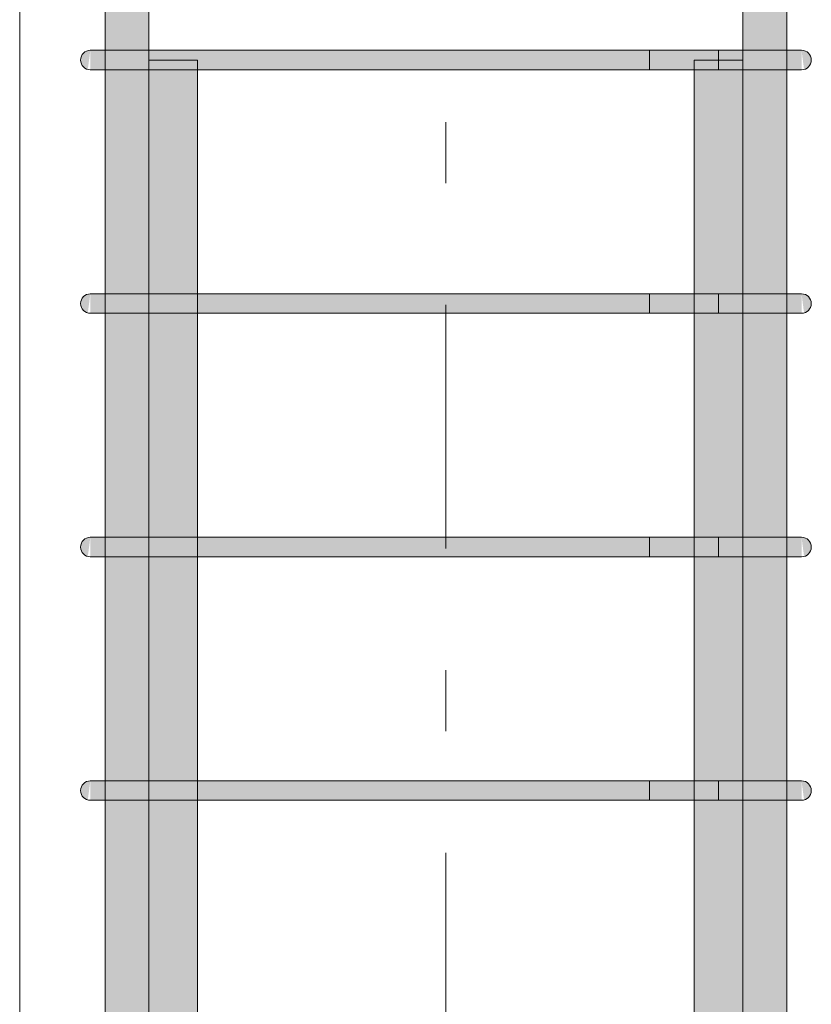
# Model space of a CAD drawing. Header units: millimetres. Extents: x -25607 to 9385, y 1894 to 10168.
# Tile 141 of 181: x 4009 to 4334, y 6432 to 6837. Entities that reach past the tile are written whole.
import ezdxf

# ---------------------------------------------------------------- set-up
doc = ezdxf.new("R2010")
doc.units = ezdxf.units.MM
doc.linetypes.add('Čára osnovy', pattern=[225, 100, -50, 25, -50])
for name, color, linetype, lineweight in [('S-COLS', 52, 'Continuous', 9), ('S-GRID', 1, 'Continuous', 5), ('S-RBAR', 171, 'Continuous', 5)]:
    doc.layers.add(name, color=color, linetype=linetype, lineweight=lineweight)

msp = doc.modelspace()

# ---------------------------------------------------------------- hatches: boundary and pattern name
at = {"layer": 'S-RBAR'}
h = msp.add_hatch(color=256, dxfattribs=at)
h.paths.add_polyline_path([(4062.49, 5870), (4062.49, 5916), (4044.49, 5916), (4044.49, 5870), (4058.44, 5870)])
h.paths.add_polyline_path([(4058.44, 5924), (4062.49, 5924), (4062.49, 6016), (4044.49, 6016), (4044.49, 5924), (4054.62, 5924)])
h.paths.add_polyline_path([(4054.62, 6024), (4062.49, 6024), (4062.49, 6116), (4044.49, 6116), (4044.49, 6024), (4054.29, 6024)])
h.paths.add_polyline_path([(4050.79, 6124), (4062.49, 6124), (4062.49, 6216), (4044.49, 6216), (4044.49, 6124), (4050.47, 6124)])
h.paths.add_polyline_path([(4062.49, 6224), (4062.49, 6316), (4044.49, 6316), (4044.49, 6224), (4058.44, 6224)])
h.paths.add_polyline_path([(4054.29, 6324), (4062.49, 6324), (4062.49, 6416), (4044.49, 6416), (4044.49, 6324), (4050.79, 6324)])
h.paths.add_polyline_path([(4062.49, 6424), (4062.49, 6516), (4044.49, 6516), (4044.49, 6424), (4058.44, 6424)])
h.paths.add_polyline_path([(4044.49, 6524), (4062.49, 6524), (4062.49, 6616), (4044.49, 6616), (4044.49, 6525.31)])
h.paths.add_polyline_path([(4058.44, 6624), (4062.49, 6624), (4062.49, 6716), (4044.49, 6716), (4044.49, 6624), (4054.62, 6624)])
h.paths.add_polyline_path([(4047.54, 6724), (4062.49, 6724), (4062.49, 6816), (4044.49, 6816), (4044.49, 6724)])
h.paths.add_polyline_path([(4062.49, 6824), (4062.49, 6916), (4044.49, 6916), (4044.49, 6824), (4058.44, 6824)])
h.paths.add_polyline_path([(4050.79, 6924), (4062.49, 6924), (4062.49, 7016), (4044.49, 7016), (4044.49, 6924), (4050.47, 6924)])
h.paths.add_polyline_path([(4047.54, 7024), (4062.49, 7024), (4062.49, 7116), (4044.49, 7116), (4044.49, 7024)])
h.paths.add_polyline_path([(4062.49, 7124), (4062.49, 7216), (4044.49, 7216), (4044.49, 7124), (4058.44, 7124)])
h.paths.add_polyline_path([(4054.62, 7224), (4062.49, 7224), (4062.49, 7316), (4044.49, 7316), (4044.49, 7224), (4054.29, 7224)])
h.paths.add_polyline_path([(4054.29, 7324), (4062.49, 7324), (4062.49, 7416), (4044.49, 7416), (4044.49, 7324), (4050.79, 7324)])
h.paths.add_polyline_path([(4044.49, 7424), (4062.49, 7424), (4062.49, 7516), (4044.49, 7516), (4044.49, 7467.64)])
h.paths.add_polyline_path([(4047.54, 7524), (4062.49, 7524), (4062.49, 7616), (4044.49, 7616), (4044.49, 7524)])
h.paths.add_polyline_path([(4050.79, 7624), (4062.49, 7624), (4062.49, 7716), (4044.49, 7716), (4044.49, 7624), (4050.47, 7624)])
h.paths.add_polyline_path([(4062.49, 7724), (4062.49, 7816), (4044.49, 7816), (4044.49, 7724), (4058.44, 7724)])
h.paths.add_polyline_path([(4050.79, 7824), (4062.49, 7824), (4062.49, 7916), (4044.49, 7916), (4044.49, 7824), (4050.47, 7824)])
h.paths.add_polyline_path([(4058.44, 7924), (4062.49, 7924), (4062.49, 8016), (4044.49, 8016), (4044.49, 7924), (4054.62, 7924)])
h.paths.add_polyline_path([(4062.49, 8024), (4062.49, 8116), (4044.49, 8116), (4044.49, 8024), (4058.44, 8024)])
h.paths.add_polyline_path([(4062.49, 8124), (4062.49, 8216), (4044.49, 8216), (4044.49, 8124), (4058.44, 8124)])
h.paths.add_polyline_path([(4050.47, 8224), (4062.49, 8224), (4062.49, 8316), (4044.49, 8316), (4044.49, 8224), (4047.54, 8224)])
h.paths.add_polyline_path([(4054.62, 8324), (4062.49, 8324), (4062.49, 8416), (4044.49, 8416), (4044.49, 8324), (4054.29, 8324)])
h.paths.add_polyline_path([(4047.54, 8424), (4062.49, 8424), (4062.49, 8516), (4044.49, 8516), (4044.49, 8424)])
h.paths.add_polyline_path([(4047.54, 8524), (4062.49, 8524), (4062.49, 8616), (4044.49, 8616), (4044.49, 8524)])
h.paths.add_polyline_path([(4054.62, 8624), (4062.49, 8624), (4062.49, 8660), (4044.49, 8660), (4044.49, 8624), (4054.29, 8624)])
h = msp.add_hatch(color=256, dxfattribs=at)
h.paths.add_polyline_path([(4324.39, 5870), (4324.39, 5916), (4312.06, 5916), (4312.06, 5870), (4313.87, 5870)])
h.paths.add_polyline_path([(4321.34, 5924), (4324.39, 5924), (4324.39, 6016), (4306.39, 6016), (4306.39, 5986.34), (4312.06, 5986.34), (4312.06, 5924), (4318.1, 5924)])
h.paths.add_polyline_path([(4321.34, 6024), (4324.39, 6024), (4324.39, 6116), (4306.39, 6116), (4306.39, 6024), (4318.1, 6024)])
h.paths.add_polyline_path([(4324.39, 6124), (4324.39, 6216), (4306.39, 6216), (4306.39, 6124), (4321.34, 6124)])
h.paths.add_polyline_path([(4306.39, 6224), (4324.39, 6224), (4324.39, 6316), (4306.39, 6316), (4306.39, 6303.59)])
h.paths.add_polyline_path([(4324.39, 6324), (4324.39, 6416), (4306.39, 6416), (4306.39, 6324), (4321.34, 6324)])
h.paths.add_polyline_path([(4313.87, 6424), (4324.39, 6424), (4324.39, 6516), (4306.39, 6516), (4306.39, 6424), (4310.44, 6424)])
h.paths.add_polyline_path([(4324.39, 6524), (4324.39, 6616), (4306.39, 6616), (4306.39, 6524), (4321.34, 6524)])
h.paths.add_polyline_path([(4324.39, 6624), (4324.39, 6716), (4306.39, 6716), (4306.39, 6624), (4321.34, 6624)])
h.paths.add_polyline_path([(4306.39, 6724), (4324.39, 6724), (4324.39, 6816), (4306.39, 6816), (4306.39, 6747.04)])
h.paths.add_polyline_path([(4324.39, 6824), (4324.39, 6916), (4306.39, 6916), (4306.39, 6824), (4321.34, 6824)])
h.paths.add_polyline_path([(4324.39, 6924), (4324.39, 7016), (4306.39, 7016), (4306.39, 6924), (4321.34, 6924)])
h.paths.add_polyline_path([(4324.39, 7024), (4324.39, 7116), (4306.39, 7116), (4306.39, 7024), (4321.34, 7024)])
h.paths.add_polyline_path([(4324.39, 7124), (4324.39, 7216), (4306.39, 7216), (4306.39, 7124), (4321.34, 7124)])
h.paths.add_polyline_path([(4306.39, 7224), (4324.39, 7224), (4324.39, 7316), (4306.39, 7316), (4306.39, 7301.34)])
h.paths.add_polyline_path([(4324.39, 7324), (4324.39, 7416), (4306.39, 7416), (4306.39, 7324), (4321.34, 7324)])
h.paths.add_polyline_path([(4314.27, 7424), (4324.39, 7424), (4324.39, 7516), (4306.39, 7516), (4306.39, 7424), (4313.87, 7424)])
h.paths.add_polyline_path([(4314.27, 7524), (4324.39, 7524), (4324.39, 7616), (4306.39, 7616), (4306.39, 7524), (4313.87, 7524)])
h.paths.add_polyline_path([(4324.39, 7624), (4324.39, 7716), (4306.39, 7716), (4306.39, 7624), (4321.34, 7624)])
h.paths.add_polyline_path([(4306.39, 7724), (4324.39, 7724), (4324.39, 7816), (4306.39, 7816), (4306.39, 7744.79)])
h.paths.add_polyline_path([(4324.39, 7824), (4324.39, 7916), (4306.39, 7916), (4306.39, 7824), (4321.34, 7824)])
h.paths.add_polyline_path([(4324.39, 7924), (4324.39, 8016), (4306.39, 8016), (4306.39, 7924), (4321.34, 7924)])
h.paths.add_polyline_path([(4310.44, 8024), (4324.39, 8024), (4324.39, 8116), (4306.39, 8116), (4306.39, 8024)])
h.paths.add_polyline_path([(4324.39, 8124), (4324.39, 8216), (4306.39, 8216), (4306.39, 8124), (4321.34, 8124)])
h.paths.add_polyline_path([(4324.39, 8224), (4324.39, 8316), (4306.39, 8316), (4306.39, 8224), (4321.34, 8224)])
h.paths.add_polyline_path([(4324.39, 8324), (4324.39, 8416), (4306.39, 8416), (4306.39, 8324), (4321.34, 8324)])
h.paths.add_polyline_path([(4318.1, 8424), (4324.39, 8424), (4324.39, 8516), (4306.39, 8516), (4306.39, 8424), (4314.27, 8424)])
h.paths.add_polyline_path([(4314.27, 8524), (4324.39, 8524), (4324.39, 8616), (4306.39, 8616), (4306.39, 8524), (4313.87, 8524)])
h.paths.add_polyline_path([(4324.39, 8624), (4324.39, 8660), (4306.39, 8660), (4306.39, 8624), (4321.34, 8624)])
for points in [[(4037.41, 6816.14), (4038.44, 6824), (4036.44, 6823.46), (4034.98, 6822), (4034.44, 6820), (4034.98, 6818), (4036.44, 6816.54)], [(4038.44, 6816), (4058.44, 6816), (4058.44, 6824), (4038.44, 6824)], [(4058.44, 6816), (4310.44, 6816), (4310.44, 6824), (4058.44, 6824)], [(4328.92, 6816), (4330.44, 6816), (4330.44, 6824), (4310.44, 6824), (4310.44, 6816), (4326.75, 6816)], [(4331.48, 6816.14), (4332.44, 6816.54), (4333.91, 6818), (4334.44, 6820), (4333.91, 6822), (4332.44, 6823.46), (4330.44, 6824), (4331.1, 6818.96)], [(4037.41, 6716.14), (4038.44, 6724), (4036.44, 6723.46), (4034.98, 6722), (4034.44, 6720), (4034.98, 6718), (4036.44, 6716.54)], [(4038.44, 6716), (4058.44, 6716), (4058.44, 6724), (4038.44, 6724)], [(4058.44, 6716), (4310.44, 6716), (4310.44, 6724), (4058.44, 6724)], [(4329.62, 6716), (4330.44, 6716), (4330.44, 6724), (4310.44, 6724), (4310.44, 6716), (4328.92, 6716)], [(4331.48, 6716.14), (4332.44, 6716.54), (4333.91, 6718), (4334.44, 6720), (4333.91, 6722), (4332.44, 6723.46), (4330.44, 6724), (4331.1, 6718.96)], [(4037.41, 6616.14), (4038.44, 6624), (4036.44, 6623.46), (4034.98, 6622), (4034.44, 6620), (4034.98, 6618), (4036.44, 6616.54)], [(4038.44, 6616), (4058.44, 6616), (4058.44, 6624), (4038.44, 6624)], [(4058.44, 6616), (4310.44, 6616), (4310.44, 6624), (4058.44, 6624)], [(4328.92, 6616), (4330.44, 6616), (4330.44, 6624), (4310.44, 6624), (4310.44, 6616), (4326.75, 6616)], [(4331.48, 6616.14), (4332.44, 6616.54), (4333.91, 6618), (4334.44, 6620), (4333.91, 6622), (4332.44, 6623.46), (4330.44, 6624), (4331.1, 6618.96)], [(4037.41, 6516.14), (4038.44, 6524), (4036.44, 6523.46), (4034.98, 6522), (4034.44, 6520), (4034.98, 6518), (4036.44, 6516.54)], [(4038.44, 6516), (4058.44, 6516), (4058.44, 6524), (4038.44, 6524)], [(4058.44, 6516), (4310.44, 6516), (4310.44, 6524), (4058.44, 6524)], [(4328.92, 6516), (4330.44, 6516), (4330.44, 6524), (4310.44, 6524), (4310.44, 6516), (4326.75, 6516)], [(4331.48, 6516.14), (4332.44, 6516.54), (4333.91, 6518), (4334.44, 6520), (4333.91, 6522), (4332.44, 6523.46), (4330.44, 6524), (4331.1, 6518.96)]]:
    msp.add_hatch(color=256, dxfattribs=at).paths.add_polyline_path(points)
h = msp.add_hatch(color=256, dxfattribs=at)
h.paths.add_polyline_path([(4062.49, 4820), (4082.49, 4820), (4082.49, 4908.6), (4062.49, 4908.6)])
h.paths.add_polyline_path([(4082.49, 4916.6), (4082.49, 5006.8), (4062.49, 5006.8), (4062.49, 4916.6)])
h.paths.add_polyline_path([(4082.49, 5014.8), (4082.49, 5105), (4062.49, 5105), (4062.49, 5014.8)])
h.paths.add_polyline_path([(4082.49, 5113), (4082.49, 5203.2), (4062.49, 5203.2), (4062.49, 5113)])
h.paths.add_polyline_path([(4082.49, 5211.2), (4082.49, 5301.4), (4062.49, 5301.4), (4062.49, 5211.2)])
h.paths.add_polyline_path([(4082.49, 5309.4), (4082.49, 5399.6), (4062.49, 5399.6), (4062.49, 5309.4)])
h.paths.add_polyline_path([(4082.49, 5407.6), (4082.49, 5497.8), (4062.49, 5497.8), (4062.49, 5407.6)])
h.paths.add_polyline_path([(4082.49, 5505.8), (4082.49, 5596), (4062.49, 5596), (4062.49, 5505.8)])
h.paths.add_polyline_path([(4062.49, 5604), (4082.49, 5604), (4082.49, 5916), (4072.49, 5916), (4072.49, 5803.24), (4071.25, 5803.35), (4062.49, 5803.35), (4062.49, 5620)])
h.paths.add_polyline_path([(4082.49, 5924), (4082.49, 6016), (4062.49, 6016), (4062.49, 5986.76), (4072.49, 5986.65), (4072.49, 5924)])
h.paths.add_polyline_path([(4082.49, 6024), (4082.49, 6116), (4062.49, 6116), (4062.49, 6024)])
h.paths.add_polyline_path([(4062.49, 6124), (4082.49, 6124), (4082.49, 6216), (4062.49, 6216)])
h.paths.add_polyline_path([(4082.49, 6224), (4082.49, 6316), (4062.49, 6316), (4062.49, 6224)])
h.paths.add_polyline_path([(4062.49, 6324), (4082.49, 6324), (4082.49, 6416), (4062.49, 6416)])
h.paths.add_polyline_path([(4062.49, 6424), (4082.49, 6424), (4082.49, 6516), (4062.49, 6516)])
h.paths.add_polyline_path([(4082.49, 6524), (4082.49, 6616), (4062.49, 6616), (4062.49, 6524)])
h.paths.add_polyline_path([(4082.49, 6624), (4082.49, 6716), (4062.49, 6716), (4062.49, 6624)])
h.paths.add_polyline_path([(4062.49, 6724), (4082.49, 6724), (4082.49, 6816), (4062.49, 6816), (4062.49, 6747.04)])
h = msp.add_hatch(color=256, dxfattribs=at)
h.paths.add_polyline_path([(4286.39, 4820), (4306.39, 4820), (4306.39, 4908.6), (4286.39, 4908.6), (4286.39, 4862.39)])
h.paths.add_polyline_path([(4306.39, 4916.6), (4306.39, 5006.8), (4286.39, 5006.8), (4286.39, 4916.6)])
h.paths.add_polyline_path([(4286.39, 5014.8), (4306.39, 5014.8), (4306.39, 5105), (4286.39, 5105), (4286.39, 5084.11)])
h.paths.add_polyline_path([(4306.39, 5113), (4306.39, 5203.2), (4286.39, 5203.2), (4286.39, 5113)])
h.paths.add_polyline_path([(4286.39, 5211.2), (4306.39, 5211.2), (4306.39, 5301.4), (4286.39, 5301.4)])
h.paths.add_polyline_path([(4306.39, 5309.4), (4306.39, 5399.6), (4286.39, 5399.6), (4286.39, 5309.4)])
h.paths.add_polyline_path([(4306.39, 5407.6), (4306.39, 5497.8), (4286.39, 5497.8), (4286.39, 5407.6)])
h.paths.add_polyline_path([(4306.39, 5505.8), (4306.39, 5596), (4286.39, 5596), (4286.39, 5505.8)])
h.paths.add_polyline_path([(4306.39, 5604), (4306.39, 5803.35), (4302.06, 5803.35), (4302.06, 5916), (4286.39, 5916), (4286.39, 5604)])
h.paths.add_polyline_path([(4302.06, 5924), (4302.06, 5986.76), (4306.39, 5986.76), (4306.39, 6016), (4286.39, 6016), (4286.39, 5924)])
h.paths.add_polyline_path([(4286.39, 6024), (4306.39, 6024), (4306.39, 6116), (4286.39, 6116), (4286.39, 6026.43)])
h.paths.add_polyline_path([(4286.39, 6124), (4306.39, 6124), (4306.39, 6216), (4286.39, 6216), (4286.39, 6192.73)])
h.paths.add_polyline_path([(4306.39, 6224), (4306.39, 6316), (4286.39, 6316), (4286.39, 6224)])
h.paths.add_polyline_path([(4306.39, 6324), (4306.39, 6416), (4286.39, 6416), (4286.39, 6324)])
h.paths.add_polyline_path([(4306.39, 6424), (4306.39, 6516), (4286.39, 6516), (4286.39, 6424)])
h.paths.add_polyline_path([(4286.39, 6524), (4306.39, 6524), (4306.39, 6616), (4286.39, 6616), (4286.39, 6525.31)])
h.paths.add_polyline_path([(4286.39, 6624), (4306.39, 6624), (4306.39, 6716), (4286.39, 6716), (4286.39, 6636.17)])
h.paths.add_polyline_path([(4306.39, 6724), (4306.39, 6816), (4286.39, 6816), (4286.39, 6724)])

# ---------------------------------------------------------------- linework, layer by layer
at = {"layer": 'S-COLS'}
for p, q in [((4009.44, 8670), (4009.44, 5870)), ((4009.44, 5870), (4009.44, 8670))]:
    msp.add_line(p, q, dxfattribs=at)
at = {"layer": 'S-GRID', "linetype": 'Čára osnovy', "lineweight": 9}
msp.add_line((4184.44, 1894.44), (4184.44, 9632.52), dxfattribs=at)
at = {"layer": 'S-RBAR'}
for p, q in [((4044.49, 5870), (4044.49, 8660)), ((4044.49, 5870), (4044.49, 8660)), ((4062.49, 5870), (4062.49, 8660)), ((4062.49, 5870), (4062.49, 8660)), ((4306.39, 5870), (4306.39, 8660)), ((4306.39, 5870), (4306.39, 8660)), ((4324.39, 5870), (4324.39, 8660)), ((4324.39, 5870), (4324.39, 8660)), ((4058.44, 6824), (4038.44, 6824)), ((4058.44, 6824), (4038.44, 6824)), ((4310.44, 6824), (4058.44, 6824)), ((4058.44, 6824), (4310.44, 6824)), ((4296.3, 6824), (4268.02, 6824)), ((4268.02, 6824), (4268.02, 6816)), ((4296.3, 6824), (4324.58, 6824)), ((4296.3, 6816), (4296.3, 6824)), ((4330.44, 6824), (4296.3, 6824)), ((4330.44, 6824), (4310.44, 6824)), ((4330.44, 6824), (4310.44, 6824)), ((4330.44, 6824), (4324.58, 6824)), ((4082.49, 6820), (4062.49, 6820)), ((4062.49, 4820), (4062.49, 6820)), ((4082.49, 6820), (4062.49, 6820)), ((4062.49, 4820), (4062.49, 6820)), ((4082.49, 4820), (4082.49, 6820)), ((4082.49, 4820), (4082.49, 6820)), ((4306.39, 6820), (4286.39, 6820)), ((4286.39, 4820), (4286.39, 6820)), ((4306.39, 6820), (4286.39, 6820)), ((4286.39, 4820), (4286.39, 6820)), ((4306.39, 4820), (4306.39, 6820)), ((4306.39, 4820), (4306.39, 6820)), ((4058.44, 6816), (4038.44, 6816)), ((4058.44, 6816), (4038.44, 6816)), ((4310.44, 6816), (4058.44, 6816)), ((4058.44, 6816), (4310.44, 6816)), ((4296.3, 6816), (4268.02, 6816)), ((4296.3, 6816), (4324.58, 6816)), ((4330.44, 6816), (4296.3, 6816)), ((4324.58, 6816), (4310.44, 6816)), ((4330.44, 6816), (4310.44, 6816)), ((4330.44, 6816), (4324.58, 6816)), ((4058.44, 6724), (4038.44, 6724)), ((4058.44, 6724), (4038.44, 6724)), ((4310.44, 6724), (4058.44, 6724)), ((4058.44, 6724), (4310.44, 6724)), ((4296.3, 6724), (4268.02, 6724)), ((4268.02, 6724), (4268.02, 6716)), ((4296.3, 6724), (4324.58, 6724)), ((4296.3, 6716), (4296.3, 6724)), ((4330.44, 6724), (4296.3, 6724)), ((4330.44, 6724), (4310.44, 6724)), ((4330.44, 6724), (4310.44, 6724)), ((4330.44, 6724), (4324.58, 6724)), ((4058.44, 6716), (4038.44, 6716)), ((4058.44, 6716), (4038.44, 6716)), ((4310.44, 6716), (4058.44, 6716)), ((4058.44, 6716), (4310.44, 6716)), ((4296.3, 6716), (4268.02, 6716)), ((4296.3, 6716), (4324.58, 6716)), ((4330.44, 6716), (4296.3, 6716)), ((4324.58, 6716), (4310.44, 6716)), ((4330.44, 6716), (4310.44, 6716)), ((4330.44, 6716), (4324.58, 6716)), ((4058.44, 6624), (4038.44, 6624)), ((4058.44, 6624), (4038.44, 6624)), ((4310.44, 6624), (4058.44, 6624)), ((4058.44, 6624), (4310.44, 6624)), ((4296.3, 6624), (4268.02, 6624)), ((4268.02, 6624), (4268.02, 6616)), ((4296.3, 6624), (4324.58, 6624)), ((4296.3, 6616), (4296.3, 6624)), ((4330.44, 6624), (4296.3, 6624)), ((4330.44, 6624), (4310.44, 6624)), ((4330.44, 6624), (4310.44, 6624)), ((4330.44, 6624), (4324.58, 6624)), ((4058.44, 6616), (4038.44, 6616)), ((4058.44, 6616), (4038.44, 6616)), ((4310.44, 6616), (4058.44, 6616)), ((4058.44, 6616), (4310.44, 6616)), ((4296.3, 6616), (4268.02, 6616)), ((4296.3, 6616), (4324.58, 6616)), ((4330.44, 6616), (4296.3, 6616)), ((4324.58, 6616), (4310.44, 6616)), ((4330.44, 6616), (4310.44, 6616)), ((4330.44, 6616), (4324.58, 6616)), ((4058.44, 6524), (4038.44, 6524)), ((4058.44, 6524), (4038.44, 6524)), ((4310.44, 6524), (4058.44, 6524)), ((4058.44, 6524), (4310.44, 6524)), ((4296.3, 6524), (4268.02, 6524)), ((4268.02, 6524), (4268.02, 6516)), ((4296.3, 6524), (4324.58, 6524)), ((4296.3, 6516), (4296.3, 6524)), ((4330.44, 6524), (4296.3, 6524)), ((4330.44, 6524), (4310.44, 6524)), ((4330.44, 6524), (4310.44, 6524)), ((4330.44, 6524), (4324.58, 6524)), ((4058.44, 6516), (4038.44, 6516)), ((4058.44, 6516), (4038.44, 6516)), ((4310.44, 6516), (4058.44, 6516)), ((4058.44, 6516), (4310.44, 6516)), ((4296.3, 6516), (4268.02, 6516)), ((4296.3, 6516), (4324.58, 6516)), ((4330.44, 6516), (4296.3, 6516)), ((4324.58, 6516), (4310.44, 6516)), ((4330.44, 6516), (4310.44, 6516)), ((4330.44, 6516), (4324.58, 6516))]:
    msp.add_line(p, q, dxfattribs=at)
for centre, start, end in [((4038.44, 6820), 90, 270), ((4038.44, 6820), 90, 270), ((4330.44, 6820), 270, 90), ((4330.44, 6820), 270, 90), ((4330.44, 6820), 270, 90), ((4038.44, 6720), 90, 270), ((4038.44, 6720), 90, 270), ((4330.44, 6720), 270, 90), ((4330.44, 6720), 270, 90), ((4330.44, 6720), 270, 90), ((4038.44, 6620), 90, 270), ((4038.44, 6620), 90, 270), ((4330.44, 6620), 270, 90), ((4330.44, 6620), 270, 90), ((4330.44, 6620), 270, 90), ((4038.44, 6520), 90, 270), ((4038.44, 6520), 90, 270), ((4330.44, 6520), 270, 90), ((4330.44, 6520), 270, 90), ((4330.44, 6520), 270, 90)]:
    msp.add_arc(centre, 4, start, end, dxfattribs=at)

doc.saveas('drawing.dxf')
